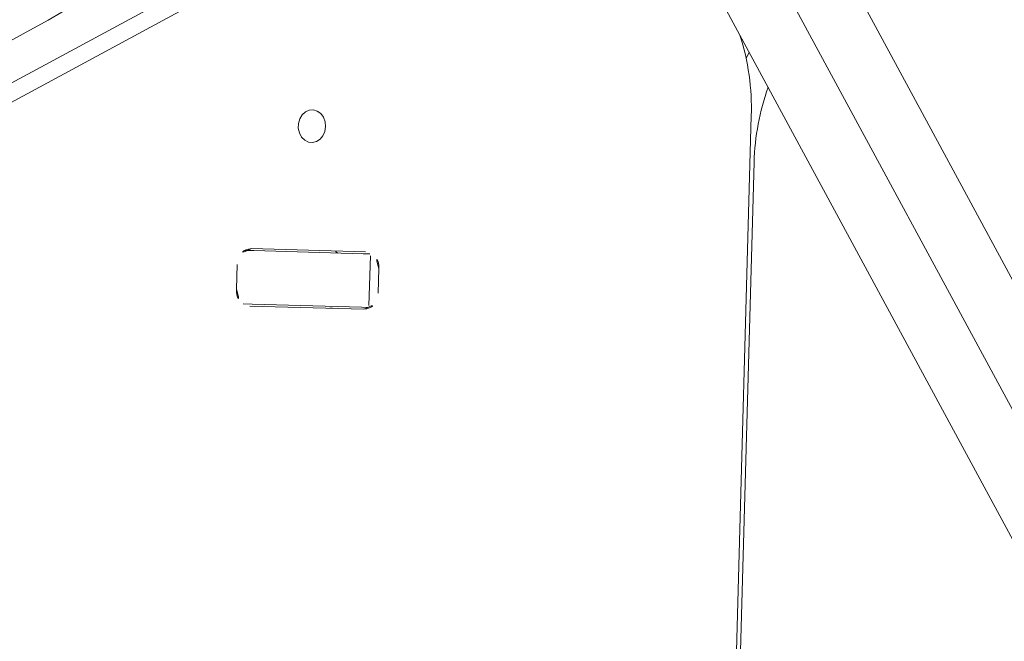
# Model space of a CAD drawing. Extents: x 5459245 to 5462690, y 5971016 to 5972523.
# Tile 60 of 136: x 5462443.917 to 5462444.156, y 5972215.391 to 5972215.542. Entities that reach past the tile are written whole.
import ezdxf

# ---------------------------------------------------------------- set-up
doc = ezdxf.new("R2010")
doc.units = 0
doc.layers.add('A_MAŁA ARCHITEKTURA', color=195, linetype='CONTINUOUS', lineweight=9)

# ---------------------------------------------------------------- blocks, each defined once
blk = doc.blocks.new('MEGA')
at = {"layer": 'A_MAŁA ARCHITEKTURA'}
for p, q in [((5462446.141560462, 5972218.202451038), (5462445.348149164, 5972218.660527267)), ((5462446.145706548, 5972218.195269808), (5462445.35229525, 5972218.653346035)), ((5462446.085286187, 5972218.245436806), (5462445.408375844, 5972218.636251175)), ((5462446.090742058, 5972217.963344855), (5462446.215316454, 5972218.179114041)), ((5462446.058839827, 5972218.17539499), (5462446.053661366, 5972218.172405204)), ((5462446.062716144, 5972218.175657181), (5462446.063809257, 5972218.173763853)), ((5462446.077076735, 5972218.150783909), (5462446.063809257, 5972218.173763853)), ((5462446.077798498, 5972218.150530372), (5462446.06395057, 5972218.174515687)), ((5462446.103688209, 5972217.955870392), (5462446.228262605, 5972218.171639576)), ((5462446.05258926, 5972218.167285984), (5462446.051496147, 5972218.169179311)), ((5462446.051867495, 5972218.167539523), (5462446.065715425, 5972218.143554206)), ((5462446.065856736, 5972218.144306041), (5462446.05258926, 5972218.167285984)), ((5462446.116634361, 5972217.948395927), (5462446.241208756, 5972218.164165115)), ((5462446.077076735, 5972218.150783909), (5462446.07789569, 5972218.149365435)), ((5462446.067162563, 5972218.143010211), (5462446.077546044, 5972218.149005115)), ((5462446.066675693, 5972218.142887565), (5462446.065856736, 5972218.144306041)), ((5462446.070826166, 5972218.142674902), (5462446.076004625, 5972218.145664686)), ((5462446.166061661, 5972218.09650923), (5462446.167677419, 5972218.09660081)), ((5462445.477756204, 5972217.697205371), (5462446.154819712, 5972218.08810817)), ((5462445.444768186, 5972217.677010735), (5462446.145651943, 5972218.081666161))]:
    blk.add_line(p, q, dxfattribs=at)
at = {"layer": 'A_MAŁA ARCHITEKTURA', "flags": 128}
for points in [[(5462446.15258031, 5972218.261865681), (5462446.14983024, 5972218.258635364), (5462446.146816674, 5972218.255593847), (5462446.143562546, 5972218.252764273), (5462446.140092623, 5972218.250168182), (5462446.136433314, 5972218.247825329), (5462446.132612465, 5972218.245753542), (5462446.128659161, 5972218.243968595), (5462446.124603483, 5972218.242484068), (5462446.1204763, 5972218.24131126), (5462446.116309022, 5972218.240459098), (5462446.112133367, 5972218.239934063), (5462446.107981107, 5972218.239740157), (5462446.103883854, 5972218.239878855), (5462446.09987278, 5972218.240349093), (5462446.095978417, 5972218.241147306), (5462446.092230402, 5972218.242267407), (5462446.08865726, 5972218.243700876), (5462446.085286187, 5972218.245436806)], [(5462446.096896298, 5972218.180999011), (5462446.095767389, 5972218.180682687), (5462446.094738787, 5972218.180087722), (5462446.093901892, 5972218.179266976), (5462446.09333106, 5972218.178293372), (5462446.093077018, 5972218.177253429), (5462446.093162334, 5972218.176239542), (5462446.093579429, 5972218.175341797), (5462446.094291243, 5972218.174639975), (5462446.095234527, 5972218.174196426), (5462446.096325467, 5972218.174050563), (5462446.09746713, 5972218.174215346), (5462446.09855807, 5972218.174676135), (5462446.099501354, 5972218.17539199), (5462446.100213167, 5972218.176299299), (5462446.100630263, 5972218.177317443), (5462446.100715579, 5972218.178355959), (5462446.100461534, 5972218.179322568), (5462446.099890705, 5972218.180131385), (5462446.099053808, 5972218.180710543), (5462446.098025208, 5972218.181008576), (5462446.096896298, 5972218.180999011)]]:
    blk.add_lwpolyline(points, dxfattribs=at)
at = {"layer": 'A_MAŁA ARCHITEKTURA'}
for centre, radius, start, end in [((5462446.060948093, 5972218.172356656), 0.003698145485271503, 35.71934317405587, 124.7563453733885), ((5462446.05523851, 5972218.169060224), 0.003698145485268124, 115.2436545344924, 204.2806544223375), ((5462446.071124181, 5972218.156277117), 0.002906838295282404, 355.9500099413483, 29.57003964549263), ((5462446.064075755, 5972218.152207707), 0.002906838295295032, 210.4299619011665, 244.0499920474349), ((5462446.074427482, 5972218.149009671), 0.003698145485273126, 295.2436545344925, 24.28065442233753), ((5462446.0687179, 5972218.145713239), 0.003698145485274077, 215.7193431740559, 304.7563453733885), ((5462446.125698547, 5972218.13878614), 0.05844911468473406, 299.8830356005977, 319.3772907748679), ((5462446.175078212, 5972218.030870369), 0.0587036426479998, 101.9922392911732, 120.0839347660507)]:
    blk.add_arc(centre, radius, start, end, dxfattribs=at)

msp = doc.modelspace()

# ---------------------------------------------------------------- block references
at = {"layer": 'A_MAŁA ARCHITEKTURA', "color": 6, "rotation": 58.39971502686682}
msp.add_blockref('MEGA', (7686859.594493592, -1809666.166885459), dxfattribs=at)

doc.saveas('drawing.dxf')
